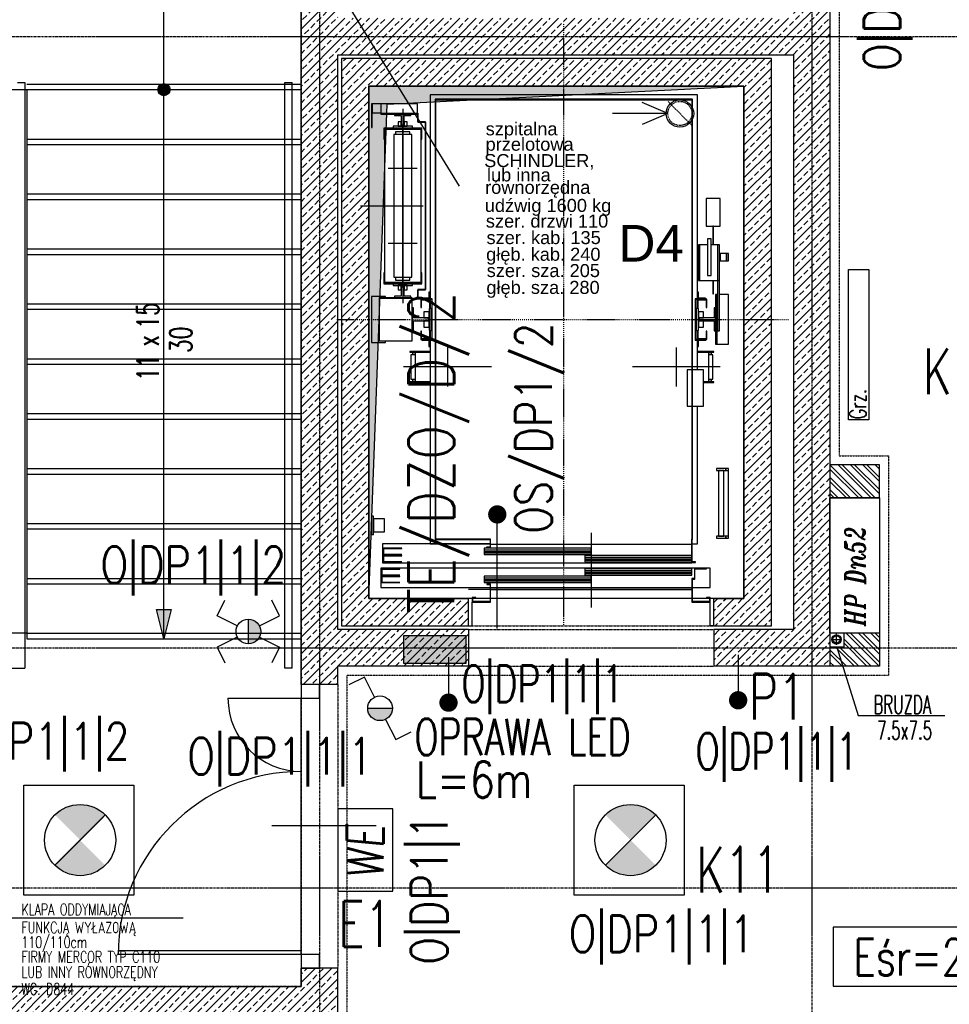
# Model space of a CAD drawing. Header units: inches. Extents: x 788 to 26783, y -4103 to 21.
# Tile 6 of 101: x 1264 to 1772, y -3355 to -2817. Entities that reach past the tile are written whole.
import ezdxf
from ezdxf.enums import TextEntityAlignment as Align

# ---------------------------------------------------------------- set-up
doc = ezdxf.new("R2010")
doc.units = ezdxf.units.IN
doc.header["$MEASUREMENT"] = 0
for name, pattern in [('CENTER', [2, 1.25, -0.25, 0.25, -0.25]), ('DASHDOT', [1, 0.5, -0.25, 0, -0.25]), ('DASHED', [0.75, 0.5, -0.25]), ('DASHED2', [0.375, 0.25, -0.125]), ('DIVIDE', [31.75, 12.7, -6.35, 0, -6.35, 0, -6.35])]:
    doc.linetypes.add(name, pattern=pattern)
for name, color, linetype in [('Drz---drzwi', 5, 'Continuous'), ('E-90', 6, 'Continuous'), ('E35', 6, 'Continuous'), ('E50', 3, 'Continuous'), ('E90', 6, 'Continuous'), ('Ele-balustrada', 8, 'Continuous'), ('Ins-co', 2, 'Continuous'), ('Ins-went', 141, 'Continuous'), ('Ins-wod', 4, 'Continuous'), ('Ins-wod-opis', 155, 'Continuous'), ('Opis-spadki', 61, 'Continuous'), ('Os-osie glowne', 1, 'CENTER'), ('Pos-widok', 121, 'Continuous'), ('Sc-beton', 7, 'Continuous'), ('Sc-beton-hatch', 86, 'Continuous'), ('Sc-cegla pustak', 42, 'Continuous'), ('Sc-cegla pustak-hatch', 8, 'Continuous'), ('Sc-gk', 120, 'Continuous'), ('Sc-nadproza kon', 5, 'DASHED2'), ('Sch-opis', 51, 'Continuous'), ('Sch-widok', 12, 'Continuous'), ('Suf-widok', 8, 'Continuous'), ('W-idok', 8, 'Continuous'), ('W-otwor-strop', 1, 'Continuous'), ('W-otwor-strop-nad', 126, 'DASHED2'), ('W-przebicia-ściany', 223, 'Continuous'), ('W-przebicia-ściany @ 1', 223, 'Continuous')]:
    doc.layers.add(name, color=color, linetype=linetype)
doc.styles.add('IT12', font='ITALICT.SHX', dxfattribs={"width": 0.8, "height": 0.12})
doc.styles.add('KA wymiar', font='romans.shx', dxfattribs={"width": 0.6})
doc.styles.add('ROMANS', font='romans', dxfattribs={"width": 0.85})
doc.styles.add('TYTUL2', font='ARIAL.TTF')
pattern_1 = [(45, (-49840.571, 59645.477), (-4.49012806, 4.49012806), []), (45, (-49836.081, 59645.477), (-4.49012806, 4.49012806), [3.175, -1.5875])]
pattern_2 = [(135, (-49840.5713, 59645.477), (-3.36759605, -3.36759605), []), (135, (-49840.5713, 59647.722), (-3.36759605, -3.36759605), [])]

# ---------------------------------------------------------------- blocks, each defined once
blk = doc.blocks.new('_DKGJHF')
at = {"ltscale": 7}
for p, q in [((-21.08, -77), (35.92, -77)), ((-5, -147.5), (-105, -147.5)), ((-5, -145.5), (-104.98, -145.5))]:
    blk.add_line(p, q, dxfattribs=at)
for points in [[(5, -7.5), (5, 0), (-5, 0), (-5, -7.5)], [(5, -155), (5, -147.5), (-5, -147.5), (-5, -155)]]:
    blk.add_lwpolyline(points, close=True, dxfattribs=at)
for points in [[(-45, -7.5), (-5, -7.5)], [(-5, -147.5), (-5, -7.5)]]:
    blk.add_lwpolyline(points, dxfattribs=at)
for centre, radius, start, end in [((-5, -7.5), 40, 180, 270), ((-5, -147.5), 100, 90, 180)]:
    blk.add_arc(centre, radius, start, end)
blk = doc.blocks.new('ozn_opis-schodów1-rzut')
at = {"style": 'ROMANS', "width": 0.7}
blk.add_text('x', height=12, dxfattribs=at).set_placement((-3.32, 3))
at = {"ltscale": 25, "style": 'ROMANS', "width": 0.7}
blk.add_attdef('Ilość', text='', height=12, dxfattribs=at).set_placement((-7.75, 3), align=Align.RIGHT)
blk.add_attdef('Wysokość', (6.22, 3), '', height=12, dxfattribs=at)
blk.add_attdef('Długość', text='', height=12, dxfattribs=at).set_placement((0.41, -15), align=Align.CENTER)
blk = doc.blocks.new('ozn_schody-kółko_d14')
at = {"ltscale": 25}
h = blk.add_hatch(color=256, dxfattribs=at)
edge = h.paths.add_edge_path()
edge.add_arc((0, 0), 3.33, 0, 360)
at = {"ltscale": 7}
blk.add_circle((0, 0), 3.33, dxfattribs=at)
blk = doc.blocks.new('ozn_schody-strzałka8x16')
at = {"ltscale": 25}
blk.add_hatch(color=256, dxfattribs=at).paths.add_polyline_path([(0, 0), (-4, -16), (4, -16)])
blk.add_lwpolyline([(0, 0), (-4, -16), (4, -16)], close=True, dxfattribs=at)
blk = doc.blocks.new('_STRZAŁKA_WENT')
for q in [(-6.02, -14.01), (0, -30.24), (6.02, -14.01)]:
    blk.add_line((0, 0), q)
blk = doc.blocks.new('_aidfjflijh')
at = {"layer": 'W-idok', "linetype": 'DASHDOT'}
for p, q in [((0, -328.95), (0, 0)), ((-124, -162.01), (123, -162.01))]:
    blk.add_line(p, q, dxfattribs=at)
at = {"layer": 'W-idok'}
for p, q in [((-73, -39.31), (-73, -150.71)), ((73, -39.31), (-73, -39.31)), ((70.3, -41.71), (-70.3, -41.71)), ((-70.3, -41.71), (-70.3, -282.31)), ((-70, -42.01), (70, -42.01)), ((-70, -282.01), (-70, -42.01)), ((70, -42.01), (70, -282.01)), ((73, -39.31), (70.3, -39.31)), ((70.3, -282.31), (70.3, -41.71)), ((73, -150.71), (73, -39.31)), ((-105, -44.21), (-105, -49.81)), ((-104.75, -44.21), (-105, -44.21)), ((-104.75, -49.81), (-104.75, -44.21)), ((-104.75, -44.21), (-104.75, -49.21)), ((-100, -44.21), (-104.75, -44.21)), ((-80, -44.21), (-100, -44.21)), ((-100, -44.21), (-100, -49.56)), ((-88, -46.91), (-88, -153.11)), ((-80, -49.56), (-80, -44.21)), ((-105, -49.81), (-104.75, -49.81)), ((-105, -49.81), (-105, -57.21)), ((-104.75, -49.81), (-105, -49.81)), ((-104.75, -49.21), (-100, -49.21)), ((-104.75, -57.21), (-104.75, -49.81)), ((-100, -49.56), (-80, -49.56)), ((-80, -49.56), (-100, -49.56)), ((-100, -49.56), (-100, -49.81)), ((-100, -49.81), (-80, -49.81)), ((-92.45, -49.81), (-92.45, -50.6)), ((-83.55, -49.81), (-92.45, -49.81)), ((-92.45, -50.6), (-88.79, -50.6)), ((-88.79, -50.6), (-88.79, -56.01)), ((-87.21, -56.01), (-87.21, -50.6)), ((-87.21, -50.6), (-83.55, -50.6)), ((-83.55, -50.6), (-83.55, -49.81)), ((-80, -49.81), (-80, -49.56)), ((-79.8, -49.26), (-79.8, -54.26)), ((-79.7, -49.26), (-79.8, -49.26)), ((-79.7, -54.16), (-79.7, -49.26)), ((-105, -57.21), (-104.75, -57.21)), ((-77.6, -57.51), (-98.4, -57.51)), ((-98.4, -57.51), (-98.4, -63.51)), ((-98.1, -57.81), (-77.9, -57.81)), ((-98.1, -63.51), (-98.1, -57.81)), ((-78, -58.26), (-98, -58.26)), ((-98, -58.26), (-98, -141.76)), ((-82.75, -56.51), (-93.25, -56.51)), ((-93.25, -56.51), (-93.25, -57.51)), ((-93.25, -57.51), (-82.75, -57.51)), ((-90.5, -54.11), (-90.5, -56.51)), ((-88.8, -54.11), (-90.5, -54.11)), ((-90.5, -56.51), (-85.5, -56.51)), ((-88.8, -56.01), (-88.8, -54.11)), ((-87.2, -56.01), (-88.8, -56.01)), ((-88.79, -56.01), (-87.21, -56.01)), ((-88, -96.51), (-88, -55.51)), ((-87.2, -54.11), (-87.2, -56.01)), ((-85.5, -54.11), (-87.2, -54.11)), ((-85.5, -56.51), (-85.5, -54.11)), ((-82.75, -57.51), (-82.75, -56.51)), ((-79.8, -54.26), (-75.6, -54.26)), ((-75.6, -54.16), (-79.7, -54.16)), ((-78, -141.76), (-78, -58.26)), ((-77.9, -57.81), (-77.9, -63.51)), ((-77.6, -63.51), (-77.6, -57.51)), ((-75.55, -54.26), (-75.65, -54.26)), ((-75.65, -54.26), (-75.65, -145.76)), ((-75.6, -54.26), (-75.6, -54.16)), ((-75.55, -145.76), (-75.55, -54.26)), ((-98.4, -63.51), (-98.1, -63.51)), ((-83.1, -61.01), (-92.9, -61.01)), ((-92.9, -61.01), (-92.9, -139.01)), ((-84.1, -59.51), (-91.9, -59.51)), ((-91.9, -59.51), (-91.9, -61.01)), ((-84.1, -61.01), (-84.1, -59.51)), ((-83.1, -139.01), (-83.1, -61.01)), ((-77.9, -63.51), (-77.6, -63.51)), ((-80.1, -79.51), (-95.9, -79.51)), ((-88, -144.51), (-88, -96.51)), ((77.9, -96.01), (77.9, -111.01)), ((85.4, -96.01), (77.9, -96.01)), ((85.4, -111.01), (85.4, -96.01)), ((-111, -100.01), (-76.9, -100.01)), ((77.9, -111.01), (85.4, -111.01)), ((81.4, -111.01), (81.4, -121.31)), ((81.9, -111.01), (81.4, -111.01)), ((81.9, -121.31), (81.9, -111.01)), ((80.5, -118.01), (78.5, -118.01)), ((78.5, -118.01), (78.5, -118.78)), ((80.5, -118.78), (80.5, -118.01)), ((-80.1, -120.51), (-95.9, -120.51)), ((74.2, -121.31), (73.6, -121.31)), ((73.6, -121.31), (73.6, -140.81)), ((74.2, -140.81), (74.2, -121.31)), ((78.5, -121.31), (74.2, -121.31)), ((74.2, -121.31), (74.2, -140.81)), ((78.5, -118.78), (78.5, -120.94)), ((78.5, -120.94), (78.5, -124.19)), ((80.5, -120.94), (80.5, -118.78)), ((80.5, -124.19), (80.5, -120.94)), ((85.1, -121.31), (80.5, -121.31)), ((85.1, -121.31), (84.1, -121.31)), ((84.1, -121.31), (84.1, -140.81)), ((85.1, -140.81), (85.1, -121.31)), ((85.1, -140.81), (85.1, -121.31)), ((73.6, -126.01), (73, -126.01)), ((78.5, -124.19), (78.5, -128.01)), ((78.5, -128.01), (78.5, -131.84)), ((80.5, -128.01), (80.5, -124.19)), ((80.5, -131.84), (80.5, -128.01)), ((85.41, -126.01), (85.1, -126.01)), ((85.41, -126.01), (85.41, -130.01)), ((89.01, -126.01), (85.41, -126.01)), ((85.41, -130.01), (85.41, -126.01)), ((89.01, -130.01), (89.01, -126.01)), ((89.01, -126.01), (89.01, -130.01)), ((89.99, -126.01), (89.01, -126.01)), ((89.99, -130.01), (89.99, -126.01)), ((73, -130.01), (73.6, -130.01)), ((78.5, -131.84), (78.5, -135.09)), ((80.5, -135.09), (80.5, -131.84)), ((85.1, -130.01), (85.41, -130.01)), ((85.41, -130.01), (89.01, -130.01)), ((89.01, -130.01), (89.99, -130.01)), ((-98.1, -136.51), (-98.4, -136.51)), ((-98.4, -136.51), (-98.4, -142.51)), ((-98.1, -142.21), (-98.1, -136.51)), ((-92.9, -139.01), (-83.1, -139.01)), ((-91.9, -139.01), (-91.9, -140.51)), ((-84.1, -140.51), (-84.1, -139.01)), ((-77.6, -136.51), (-77.9, -136.51)), ((-77.9, -136.51), (-77.9, -142.21)), ((-77.6, -142.51), (-77.6, -136.51)), ((78.5, -135.09), (78.5, -137.25)), ((78.5, -137.25), (78.5, -138.01)), ((78.5, -138.01), (80.5, -138.01)), ((80.5, -137.25), (80.5, -135.09)), ((80.5, -138.01), (80.5, -137.25)), ((-98.4, -142.51), (-77.6, -142.51)), ((-77.9, -142.21), (-98.1, -142.21)), ((-98, -141.76), (-78, -141.76)), ((-82.75, -142.51), (-93.25, -142.51)), ((-93.25, -142.51), (-93.25, -143.51)), ((-93.25, -143.51), (-82.75, -143.51)), ((-91.9, -140.51), (-84.1, -140.51)), ((-85.5, -143.51), (-90.5, -143.51)), ((-90.5, -143.51), (-90.5, -145.91)), ((-88.8, -144.01), (-87.2, -144.01)), ((-88.8, -145.91), (-88.8, -144.01)), ((-87.21, -144.01), (-88.79, -144.01)), ((-88.79, -144.01), (-88.79, -149.42)), ((-87.21, -149.42), (-87.21, -144.01)), ((-87.2, -144.01), (-87.2, -145.91)), ((-85.5, -145.91), (-85.5, -143.51)), ((-82.75, -143.51), (-82.75, -142.51)), ((73.6, -140.81), (74.2, -140.81)), ((74.2, -140.81), (85.1, -140.81)), ((81.4, -140.81), (81.4, -148.01)), ((81.9, -148.01), (81.9, -140.81)), ((85.1, -140.81), (84.1, -140.81)), ((84.1, -140.81), (84.1, -168.31)), ((84.1, -140.81), (85.1, -140.81)), ((85.1, -168.31), (85.1, -140.81)), ((-97.5, -149.46), (-105, -149.46)), ((-105, -149.46), (-105, -174.56)), ((-100.9, -150.21), (-100.9, -150.46)), ((-82.9, -150.21), (-100.9, -150.21)), ((-100.9, -150.46), (-100.9, -173.81)), ((-82.9, -150.46), (-100.9, -150.46)), ((-100.9, -150.46), (-82.9, -150.46)), ((-97.5, -150.21), (-97.5, -149.46)), ((-88.79, -149.42), (-92.45, -149.42)), ((-92.45, -149.42), (-92.45, -150.21)), ((-92.45, -150.21), (-83.55, -150.21)), ((-90.5, -145.91), (-88.8, -145.91)), ((-83.55, -149.42), (-87.21, -149.42)), ((-87.2, -145.91), (-85.5, -145.91)), ((-83.55, -150.21), (-83.55, -149.42)), ((-82.9, -150.46), (-82.9, -150.21)), ((-82.9, -173.81), (-82.9, -150.46)), ((-79.8, -145.76), (-79.8, -150.76)), ((-75.6, -145.76), (-79.8, -145.76)), ((-79.7, -150.76), (-79.7, -145.86)), ((-79.7, -145.86), (-75.6, -145.86)), ((-77.5, -150.51), (-77.5, -150.71)), ((-73, -150.51), (-77.5, -150.51)), ((-75.65, -145.76), (-75.55, -145.76)), ((-75.6, -145.86), (-75.6, -145.76)), ((-73.7, -147.21), (-73.7, -147.71)), ((-73, -147.21), (-73.7, -147.21)), ((-73.7, -147.71), (-73.7, -150.51)), ((-73, -147.71), (-73.7, -147.71)), ((-73.7, -147.71), (-73, -147.71)), ((-73.7, -150.51), (-73, -150.51)), ((73.7, -147.21), (73, -147.21)), ((73.7, -147.71), (73, -147.71)), ((73, -147.71), (73.7, -147.71)), ((73, -150.51), (73.7, -150.51)), ((77.5, -150.51), (73, -150.51)), ((73.7, -147.71), (73.7, -147.21)), ((73.7, -150.51), (73.7, -147.71)), ((77.5, -150.71), (77.5, -150.51)), ((81.4, -148.01), (81.9, -148.01)), ((83.7, -148.51), (82.9, -148.51)), ((82.9, -148.51), (82.9, -175.51)), ((83.7, -175.51), (83.7, -148.51)), ((84.1, -148.51), (83.7, -148.51)), ((83.7, -148.51), (83.7, -175.51)), ((90, -148.51), (85.1, -148.51)), ((90, -175.51), (90, -148.51)), ((-82.11, -155.66), (-82.9, -155.66)), ((-82.9, -155.66), (-82.9, -168.36)), ((-82.11, -161.22), (-82.11, -155.66)), ((-79.8, -150.76), (-79.7, -150.76)), ((-73.1, -151.01), (-78.1, -151.01)), ((-78.1, -151.01), (-78.1, -155.51)), ((-78.1, -155.51), (-77.8, -155.51)), ((-77.8, -151.31), (-73.4, -151.31)), ((-77.8, -155.51), (-77.8, -151.31)), ((-71.85, -150.71), (-77.65, -150.71)), ((-77.65, -150.71), (-77.65, -151.01)), ((-77.65, -151.01), (-72.15, -151.01)), ((-73.4, -151.31), (-73.4, -155.51)), ((-73.1, -155.51), (-73.4, -155.51)), ((-73.4, -155.51), (-73.4, -156.01)), ((-73.4, -155.51), (-73.1, -155.51)), ((-73.1, -155.51), (-73.1, -151.01)), ((-73.1, -151.01), (-73.1, -156.01)), ((-73.1, -156.01), (-73.1, -155.51)), ((-73, -151.01), (-73, -156.01)), ((-72.15, -151.01), (-72.15, -173.01)), ((-71.85, -173.31), (-71.85, -150.71)), ((71.85, -150.71), (71.85, -173.31)), ((77.65, -150.71), (71.85, -150.71)), ((72.15, -173.01), (72.15, -151.01)), ((72.15, -151.01), (77.65, -151.01)), ((73, -156.01), (73, -151.01)), ((78.1, -151.01), (73.1, -151.01)), ((73.1, -151.01), (73.1, -155.51)), ((73.1, -156.01), (73.1, -151.01)), ((73.4, -155.51), (73.1, -155.51)), ((73.1, -155.51), (73.1, -156.01)), ((73.1, -155.51), (73.4, -155.51)), ((73.4, -151.31), (77.8, -151.31)), ((73.4, -155.51), (73.4, -151.31)), ((73.4, -156.01), (73.4, -155.51)), ((77.65, -151.01), (77.65, -150.71)), ((77.8, -151.31), (77.8, -155.51)), ((77.8, -155.51), (78.1, -155.51)), ((78.1, -155.51), (78.1, -151.01)), ((82.9, -155.66), (82.11, -155.66)), ((82.11, -155.66), (82.11, -161.22)), ((82.9, -168.36), (82.9, -155.66)), ((-74, -161.22), (-82.11, -161.22)), ((-73.6, -157.81), (-76.4, -157.81)), ((-76.4, -157.81), (-76.4, -161.21)), ((-76.4, -161.21), (-74, -161.21)), ((-74, -161.21), (-74, -162.81)), ((-74, -162.81), (-74, -161.22)), ((-72.4, -156.01), (-73.6, -156.01)), ((-73.6, -156.01), (-73.6, -168.01)), ((-73.6, -166.21), (-73.6, -157.81)), ((-72.15, -156.01), (-72.4, -156.01)), ((-72.4, -156.01), (-72.4, -168.01)), ((-72.4, -168.01), (-72.4, -156.01)), ((72.4, -156.01), (72.15, -156.01)), ((72.4, -168.01), (72.4, -156.01)), ((72.4, -156.01), (72.4, -168.01)), ((73.6, -156.01), (72.4, -156.01)), ((73.6, -168.01), (73.6, -156.01)), ((76.4, -157.81), (73.6, -157.81)), ((73.6, -157.81), (73.6, -166.21)), ((74, -161.21), (76.4, -161.21)), ((74, -162.81), (74, -161.21)), ((82.11, -161.22), (74, -161.22)), ((74, -161.22), (74, -162.81)), ((76.4, -161.21), (76.4, -157.81)), ((-82.11, -162.81), (-74, -162.81)), ((-82.11, -168.36), (-82.11, -162.81)), ((-74, -162.81), (-76.4, -162.81)), ((-76.4, -162.81), (-76.4, -166.21)), ((-76.4, -166.21), (-73.6, -166.21)), ((73.6, -166.21), (76.4, -166.21)), ((74, -162.81), (82.11, -162.81)), ((76.4, -162.81), (74, -162.81)), ((76.4, -166.21), (76.4, -162.81)), ((82.11, -162.81), (82.11, -168.36)), ((-82.9, -168.36), (-82.11, -168.36)), ((-78.1, -168.51), (-78.1, -173.01)), ((-77.8, -168.51), (-78.1, -168.51)), ((-77.8, -172.71), (-77.8, -168.51)), ((-73.6, -168.01), (-72.4, -168.01)), ((-73.4, -168.01), (-73.4, -168.51)), ((-73.4, -168.51), (-73.1, -168.51)), ((-73.4, -168.51), (-73.4, -172.71)), ((-73.1, -168.51), (-73.4, -168.51)), ((-73.1, -168.51), (-73.1, -168.01)), ((-73.1, -168.01), (-73.1, -173.01)), ((-73.1, -173.01), (-73.1, -168.51)), ((-73, -168.01), (-73, -173.01)), ((-72.4, -168.01), (-72.15, -168.01)), ((72.15, -168.01), (72.4, -168.01)), ((72.4, -168.01), (73.6, -168.01)), ((73, -173.01), (73, -168.01)), ((73.1, -168.01), (73.1, -168.51)), ((73.1, -173.01), (73.1, -168.01)), ((73.1, -168.51), (73.4, -168.51)), ((73.1, -168.51), (73.1, -173.01)), ((73.4, -168.51), (73.1, -168.51)), ((73.4, -168.51), (73.4, -168.01)), ((73.4, -172.71), (73.4, -168.51)), ((77.8, -168.51), (77.8, -172.71)), ((78.1, -168.51), (77.8, -168.51)), ((78.1, -173.01), (78.1, -168.51)), ((82.11, -168.36), (82.9, -168.36)), ((84.1, -168.31), (85.1, -168.31)), ((-105, -174.56), (-97.5, -174.56)), ((-100.9, -173.81), (-82.9, -173.81)), ((-97.5, -174.56), (-97.5, -173.81)), ((-78.1, -173.01), (-73.1, -173.01)), ((-73.4, -172.71), (-77.8, -172.71)), ((-72.15, -173.01), (-77.65, -173.01)), ((-77.65, -173.01), (-77.65, -173.31)), ((-77.65, -173.31), (-71.85, -173.31)), ((-73, -173.51), (-73.7, -173.51)), ((-73.7, -173.51), (-73.7, -176.31)), ((-73.7, -176.31), (-73, -176.31)), ((-73, -176.31), (-73.7, -176.31)), ((-73.7, -176.31), (-73.7, -176.81)), ((-73.7, -176.81), (-73, -176.81)), ((-73.5, -173.31), (-73.5, -173.51)), ((-73.5, -173.51), (-73, -173.51)), ((-73, -173.31), (-73, -284.71)), ((-63.5, -177.31), (-63.5, -198.71)), ((61.5, -177.31), (61.5, -198.71)), ((71.85, -173.31), (77.65, -173.31)), ((77.65, -173.01), (72.15, -173.01)), ((73, -189.51), (73, -173.31)), ((73.7, -173.51), (73, -173.51)), ((73, -173.51), (73.5, -173.51)), ((73, -176.31), (73.7, -176.31)), ((73.7, -176.31), (73, -176.31)), ((73, -176.81), (73.7, -176.81)), ((73.1, -173.01), (78.1, -173.01)), ((77.8, -172.71), (73.4, -172.71)), ((73.5, -173.51), (73.5, -173.31)), ((73.7, -176.31), (73.7, -173.51)), ((73.7, -176.81), (73.7, -176.31)), ((77.65, -173.31), (77.65, -173.01)), ((82.9, -175.51), (83.7, -175.51)), ((83.7, -175.51), (90, -175.51)), ((-73, -179.61), (-84.1, -179.61)), ((-84.1, -179.61), (-84.1, -179.91)), ((-84.1, -179.91), (-73, -179.91)), ((-81.98, -181.31), (-83.5, -181.31)), ((-83.5, -181.31), (-83.5, -194.71)), ((-81.2, -179.91), (-82.7, -179.91)), ((-82.7, -179.91), (-82.7, -180.11)), ((-82.7, -180.11), (-81.2, -180.11)), ((-81.2, -180.11), (-82.7, -180.11)), ((-82.7, -180.11), (-82.7, -181.31)), ((-81.2, -181.31), (-81.98, -181.31)), ((-73, -179.91), (-81.2, -179.91)), ((-81.2, -179.91), (-81.2, -196.11)), ((82.1, -179.61), (73, -179.61)), ((73, -179.91), (82.1, -179.91)), ((79.2, -179.91), (73, -179.91)), ((80.7, -179.91), (79.2, -179.91)), ((79.2, -196.11), (79.2, -179.91)), ((79.2, -180.11), (80.7, -180.11)), ((80.7, -180.11), (79.2, -180.11)), ((79.98, -181.31), (79.2, -181.31)), ((81.5, -181.31), (79.98, -181.31)), ((80.7, -180.11), (80.7, -179.91)), ((80.7, -181.31), (80.7, -180.11)), ((81.5, -194.71), (81.5, -181.31)), ((82.1, -179.91), (82.1, -179.61)), ((-39.5, -188.01), (-87.5, -188.01)), ((85.5, -188.01), (37.5, -188.01)), ((67.4, -189.51), (67.4, -209.51)), ((70, -189.51), (67.4, -189.51)), ((76.4, -189.51), (70.3, -189.51)), ((76.4, -209.51), (76.4, -189.51)), ((-73, -196.11), (-84.1, -196.11)), ((-84.1, -196.11), (-84.1, -196.41)), ((-84.1, -196.41), (-73, -196.41)), ((-83.5, -194.71), (-81.98, -194.71)), ((-82.7, -194.71), (-82.7, -195.91)), ((-82.7, -195.91), (-81.2, -195.91)), ((-81.2, -195.91), (-82.7, -195.91)), ((-82.7, -195.91), (-82.7, -196.11)), ((-82.7, -196.11), (-81.2, -196.11)), ((-81.98, -194.71), (-81.2, -194.71)), ((-81.2, -196.11), (-73, -196.11)), ((82.1, -196.11), (76.4, -196.11)), ((76.4, -196.11), (79.2, -196.11)), ((76.4, -196.41), (82.1, -196.41)), ((79.2, -194.71), (79.98, -194.71)), ((79.2, -195.91), (80.7, -195.91)), ((80.7, -195.91), (79.2, -195.91)), ((79.2, -196.11), (80.7, -196.11)), ((79.98, -194.71), (81.5, -194.71)), ((80.7, -195.91), (80.7, -194.71)), ((80.7, -196.11), (80.7, -195.91)), ((82.1, -196.41), (82.1, -196.11)), ((67.4, -209.51), (70, -209.51)), ((70.3, -209.51), (76.4, -209.51)), ((73, -284.71), (73, -209.51)), ((83.5, -243.51), (83.5, -244.51)), ((88.5, -243.51), (83.5, -243.51)), ((83.5, -244.51), (88.5, -244.51)), ((87.5, -244.51), (84.5, -244.51)), ((84.5, -244.51), (84.5, -280.51)), ((87.5, -280.51), (87.5, -244.51)), ((88.5, -244.51), (88.5, -243.51)), ((90, -243.51), (88.5, -243.51)), ((88.5, -243.51), (88.5, -244.51)), ((88.5, -244.51), (90, -244.51)), ((90, -244.51), (90, -243.51)), ((90, -280.51), (90, -244.51)), ((-104, -269.51), (-105, -269.51)), ((-105, -269.51), (-105, -279.51)), ((-104, -279.51), (-104, -269.51)), ((-98, -271.01), (-104, -271.01)), ((-104, -271.01), (-104, -278.01)), ((-98, -278.01), (-98, -271.01)), ((-105, -279.51), (-104, -279.51)), ((-104, -278.01), (-98, -278.01)), ((15, -278.71), (15, -319.51)), ((-40.3, -284.71), (-99, -284.71)), ((-99, -284.71), (-99, -295.01)), ((-73, -284.71), (-40.3, -284.71)), ((-70.3, -282.31), (-70, -282.31)), ((-70, -282.31), (-70, -282.01)), ((-40, -282.01), (-70, -282.01)), ((-70, -282.01), (-70, -282.31)), ((-70, -282.31), (-40.3, -282.31)), ((-40.3, -282.31), (-40.3, -286.51)), ((-40, -286.81), (-40, -282.01)), ((-40, -284.86), (69.85, -284.86)), ((70, -282.01), (69.85, -282.01)), ((69.85, -282.01), (69.85, -294.81)), ((70.15, -282.31), (70.3, -282.31)), ((70.15, -294.51), (70.15, -282.31)), ((70.15, -284.71), (73, -284.71)), ((83.5, -280.51), (83.5, -281.51)), ((88.5, -280.51), (83.5, -280.51)), ((83.5, -281.51), (88.5, -281.51)), ((84.5, -280.51), (87.5, -280.51)), ((88.5, -281.51), (88.5, -280.51)), ((90, -280.51), (88.5, -280.51)), ((88.5, -280.51), (88.5, -281.51)), ((88.5, -281.51), (90, -281.51)), ((90, -281.51), (90, -280.51)), ((-88.5, -287.01), (-98.5, -287.01)), ((-98.5, -287.01), (-98.5, -290.51)), ((-98.4, -287.11), (-88.5, -287.11)), ((-98.4, -290.41), (-98.4, -287.11)), ((-88.5, -290.41), (-98.4, -290.41)), ((-88.5, -287.11), (-88.5, -287.01)), ((-88.5, -290.51), (-88.5, -290.41)), ((15, -287.01), (-43.5, -287.01)), ((-43.5, -287.01), (-43.5, -290.51)), ((-43.5, -287.89), (15, -287.89)), ((-43.5, -288.76), (15, -288.76)), ((-43.5, -289.64), (15, -289.64)), ((-40.3, -286.51), (-42.15, -286.51)), ((-42.15, -286.51), (-42.15, -286.81)), ((-42.15, -286.81), (-40, -286.81)), ((15, -290.51), (15, -287.01)), ((-99, -295.01), (70, -295.01)), ((-98.5, -290.51), (-88.5, -290.51)), ((-88.5, -291.01), (-98.5, -291.01)), ((-98.5, -291.01), (-98.5, -294.51)), ((-98.5, -294.51), (-88.5, -294.51)), ((-98.4, -291.11), (-88.5, -291.11)), ((-98.4, -294.41), (-98.4, -291.11)), ((-88.5, -294.41), (-98.4, -294.41)), ((-88.5, -291.11), (-88.5, -291.01)), ((-88.5, -294.51), (-88.5, -294.41)), ((-43.5, -290.51), (15, -290.51)), ((69.85, -291.01), (11.5, -291.01)), ((11.5, -291.01), (11.5, -294.51)), ((11.5, -291.89), (70, -291.89)), ((11.5, -292.76), (70, -292.76)), ((11.5, -293.64), (70, -293.64)), ((11.5, -294.51), (69.85, -294.51)), ((69.85, -294.81), (72, -294.81)), ((70, -295.01), (70, -294.81)), ((72, -294.51), (70.15, -294.51)), ((72, -294.81), (72, -294.51)), ((71.4, -298.01), (-100, -298.01)), ((-100, -298.01), (-100, -308.41)), ((-89.5, -298.31), (-99.5, -298.31)), ((-99.5, -298.31), (-99.5, -301.81)), ((-99.4, -298.41), (-89.5, -298.41)), ((-99.4, -301.71), (-99.4, -298.41)), ((-89.5, -298.41), (-89.5, -298.31)), ((70, -298.31), (11.5, -298.31)), ((11.5, -298.31), (11.5, -301.81)), ((11.5, -299.19), (70, -299.19)), ((11.5, -300.06), (70, -300.06)), ((11.5, -300.94), (70, -300.94)), ((70, -301.81), (70, -298.31)), ((78, -298.01), (71.4, -298.01)), ((71.4, -298.01), (71.4, -303.61)), ((71.7, -298.31), (78, -298.31)), ((71.7, -303.91), (71.7, -298.31)), ((80, -298.01), (78, -298.01)), ((78, -298.31), (78, -298.01)), ((80, -308.41), (80, -298.01)), ((-99.5, -301.81), (-89.5, -301.81)), ((-89.5, -302.31), (-99.5, -302.31)), ((-99.5, -302.31), (-99.5, -305.81)), ((-99.5, -305.81), (-89.5, -305.81)), ((-89.5, -301.71), (-99.4, -301.71)), ((-99.4, -302.41), (-89.5, -302.41)), ((-99.4, -305.71), (-99.4, -302.41)), ((-89.5, -305.71), (-99.4, -305.71)), ((-89.5, -301.81), (-89.5, -301.71)), ((-89.5, -302.41), (-89.5, -302.31)), ((-89.5, -305.81), (-89.5, -305.71)), ((15, -302.31), (-43.5, -302.31)), ((-43.5, -302.31), (-43.5, -305.81)), ((-43.5, -303.19), (15, -303.19)), ((-43.5, -304.06), (15, -304.06)), ((-43.5, -304.94), (15, -304.94)), ((-43.5, -305.81), (15, -305.81)), ((-40, -306.51), (-42, -306.51)), ((-42, -306.51), (-42, -306.81)), ((-40, -316.51), (-40, -306.51)), ((11.5, -301.81), (70, -301.81)), ((15, -305.81), (15, -302.31)), ((70, -303.61), (70, -316.51)), ((71.4, -303.61), (70, -303.61)), ((70.3, -316.21), (70.3, -303.91)), ((70.3, -303.91), (71.7, -303.91)), ((-100, -308.41), (-40.3, -308.41)), ((-40.3, -309.51), (-52, -309.51)), ((-42, -306.81), (-40.3, -306.81)), ((-40.3, -306.81), (-40.3, -316.21)), ((-40, -308.41), (70, -308.41)), ((-40, -309.51), (70, -309.51)), ((70, -309.51), (-40, -309.51)), ((70.3, -308.41), (80, -308.41)), ((-50, -314.01), (-50, -316.51)), ((-48, -314.01), (-50, -314.01)), ((-50, -316.51), (-40, -316.51)), ((-50, -329.51), (-50, -316.51)), ((-49.7, -316.21), (-49.7, -314.31)), ((-49.7, -314.31), (-48, -314.31)), ((-40.3, -316.21), (-49.7, -316.21)), ((-48, -314.31), (-48, -314.01)), ((70, -316.51), (80, -316.51)), ((79.7, -316.21), (70.3, -316.21)), ((80, -314.01), (78, -314.01)), ((78, -314.01), (78, -314.31)), ((78, -314.31), (79.7, -314.31)), ((79.7, -314.31), (79.7, -316.21)), ((80, -316.51), (80, -314.01)), ((80, -329.51), (80, -316.51)), ((-52, -329.51), (-50, -329.51)), ((82, -329.51), (80, -329.51))]:
    blk.add_line(p, q, dxfattribs=at)
blk = doc.blocks.new('we')
at = {"layer": 'E35', "ltscale": 0.2}
blk.add_lwpolyline([(45, 30), (0, 30), (0, 0), (45, 0)], close=True, dxfattribs=at)
at = {"layer": 'E35', "ltscale": 0.2, "style": 'ROMANS', "oblique": 5, "width": 0.8}
blk.add_text('WE', height=20, dxfattribs=at).set_placement((21.44, 15), align=Align.MIDDLE_CENTER)

msp = doc.modelspace()

# ---------------------------------------------------------------- hatches: boundary and pattern name
at = {"layer": 'E35'}
for points in [[(1389.11, -3144.31), (1389.11, -3157.81, 0.414214), (1395.86, -3151.06, 0.414214)], [(1467.82, -3193.01), (1454.32, -3193.01, 1)]]:
    msp.add_hatch(color=256, dxfattribs=at).paths.add_polyline_path(points)
h = msp.add_hatch(color=256, dxfattribs=at)
edge = h.paths.add_edge_path()
edge.add_line((1297.16, -3265.03), (1310.91, -3251.29))
edge.add_ellipse((1297.16, -3265.03), major_axis=(13.75, 13.75), ratio=1, start_angle=360, end_angle=450)
edge.add_line((1283.42, -3251.29), (1297.16, -3265.03))
edge = h.paths.add_edge_path()
edge.add_line((1310.91, -3278.78), (1297.16, -3265.03))
edge.add_line((1297.16, -3265.03), (1283.42, -3278.78))
edge.add_ellipse((1297.16, -3265.03), major_axis=(-13.75, 13.75), ratio=1, start_angle=90, end_angle=180)
h = msp.add_hatch(color=256, dxfattribs=at)
edge = h.paths.add_edge_path()
edge.add_line((1597.97, -3265.03), (1611.72, -3251.29))
edge.add_ellipse((1597.97, -3265.03), major_axis=(13.75, 13.75), ratio=1, start_angle=360, end_angle=450)
edge.add_line((1584.22, -3251.29), (1597.97, -3265.03))
edge = h.paths.add_edge_path()
edge.add_line((1611.72, -3278.78), (1597.97, -3265.03))
edge.add_line((1597.97, -3265.03), (1584.22, -3278.78))
edge.add_ellipse((1597.97, -3265.03), major_axis=(-13.75, 13.75), ratio=1, start_angle=90, end_angle=180)
at = {"layer": 'E50'}
msp.add_hatch(color=256, dxfattribs=at).paths.add_polyline_path([(1507.98, -3168.51), (1507.98, -3153.32), (1474.01, -3153.32), (1474.01, -3168.51)])
at = {"layer": 'Sc-beton-hatch'}
h = msp.add_hatch(dxfattribs=at)
h.set_pattern_fill('ANSI33', color=256, style=0)
h.set_pattern_definition(pattern_1)
h.paths.add_polyline_path([(1427.98, -2750.95), (1437.98, -2754.95), (1437.98, -2712.35), (1427.98, -2712.35)])
h.paths.add_polyline_path([(1427.98, -2712.35), (1417.98, -2712.35), (1417.98, -2746.95), (1427.98, -2750.95)])
h.paths.add_polyline_path([(1427.98, -2750.95), (1417.98, -2746.95), (1417.98, -2826.03), (1427.98, -2826.03)])
h.paths.add_polyline_path([(1427.98, -2826.03), (1696.98, -2826.03), (1696.98, -2806.03), (1686.98, -2806.03), (1686.98, -2816.03), (1437.98, -2816.03), (1437.98, -2754.95), (1427.98, -2750.95)])
h.paths.add_polyline_path([(1706.98, -2806.03), (1696.98, -2806.03), (1696.98, -2826.03), (1706.98, -2826.03)])
h.paths.add_polyline_path([(1607.69, -2834.49), (1607.69, -2817.57), (1624.94, -2817.57), (1624.94, -2834.49)], flags=9)
h = msp.add_hatch(dxfattribs=at)
h.set_pattern_fill('ANSI33', color=256, style=0)
h.set_pattern_definition(pattern_1)
h.paths.add_polyline_path([(1686.98, -2836.03), (1686.98, -3150.03), (1643.48, -3150.03), (1643.48, -3160.03), (1696.98, -3160.03), (1696.98, -2826.03), (1561.48, -2826.03), (1561.48, -2836.03)])
h.paths.add_polyline_path([(1607.69, -2834.49), (1607.69, -2817.57), (1624.94, -2817.57), (1624.94, -2834.49)], flags=9)
h.paths.add_polyline_path([(1630.31, -2842.21), (1630.31, -2831.86), (1647.56, -2831.86), (1647.56, -2842.21)], flags=25)
h = msp.add_hatch(dxfattribs=at)
h.set_pattern_fill('ANSI33', color=256, style=0)
h.set_pattern_definition(pattern_1)
h.paths.add_polyline_path([(1643.48, -3160.03), (1643.48, -3170.03), (1696.98, -3170.03), (1696.98, -3160.03)])
h.paths.add_polyline_path([(1696.98, -3160.03), (1696.98, -3170.03), (1706.98, -3170.03), (1706.98, -3160.03)])
h.paths.add_polyline_path([(1696.98, -3160.03), (1706.98, -3160.03), (1706.98, -2826.03), (1696.98, -2826.03)])
h.paths.add_polyline_path([(1427.98, -3160.03), (1427.98, -3180.03), (1437.98, -3180.03), (1437.98, -3170.03), (1509.48, -3170.03), (1509.48, -3160.03)])
h.paths.add_polyline_path([(1417.98, -3180.03), (1427.98, -3180.03), (1427.98, -3160.03), (1417.98, -3160.03)])
h.paths.add_polyline_path([(1427.98, -2826.03), (1417.98, -2826.03), (1417.98, -3160.03), (1427.98, -3160.03)])
h.paths.add_polyline_path([(1437.98, -3150.03), (1437.98, -2836.03), (1561.48, -2836.03), (1561.48, -2826.03), (1427.98, -2826.03), (1427.98, -3160.03), (1509.48, -3160.03), (1509.48, -3150.03)])
h = msp.add_hatch(dxfattribs=at)
h.set_pattern_fill('ANSI33', color=256, style=0)
h.set_pattern_definition(pattern_1)
h.paths.add_polyline_path([(1561.48, -2838.03), (1439.98, -2838.03), (1439.98, -2980.53), (1454.98, -2980.53), (1454.98, -2853.03), (1561.48, -2853.03)])
h.paths.add_polyline_path([(1674.98, -2838.03), (1561.48, -2838.03), (1561.48, -2853.03), (1659.98, -2853.03), (1659.98, -2980.53), (1674.98, -2980.53)])
h.paths.add_polyline_path([(1674.98, -2980.53), (1659.98, -2980.53), (1659.98, -3133.03), (1643.48, -3133.03), (1643.48, -3148.03), (1674.98, -3148.03)])
h.paths.add_polyline_path([(1509.48, -3133.03), (1454.98, -3133.03), (1454.98, -2980.53), (1439.98, -2980.53), (1439.98, -3148.03), (1509.48, -3148.03)])
h.paths.add_polyline_path([(1607.69, -2853.5), (1607.69, -2837.56), (1624.94, -2837.56), (1624.94, -2853.5)], flags=9)
h.paths.add_polyline_path([(1630.31, -2842.21), (1630.31, -2831.86), (1647.56, -2831.86), (1647.56, -2842.21)], flags=9)
h = msp.add_hatch(dxfattribs=at)
h.set_pattern_fill('ANSI33', color=256, style=0)
h.set_pattern_definition(pattern_1)
h.paths.add_polyline_path([(1437.98, -3335.03), (1427.98, -3335.03), (1427.98, -3355.03), (1437.98, -3355.03)])
h.paths.add_polyline_path([(1437.98, -3355.03), (1427.98, -3355.03), (1427.98, -3365.03), (1437.98, -3365.03)])
h.paths.add_polyline_path([(1427.98, -3355.03), (1092.98, -3355.03), (1092.98, -3405.03), (1102.98, -3405.03), (1102.98, -3403.03), (1102.98, -3365.03), (1427.98, -3365.03)])
h.paths.add_polyline_path([(1427.98, -3335.03), (1417.98, -3335.03), (1417.98, -3345.03), (1102.98, -3345.03), (1092.98, -3345.03), (1092.98, -3355.03), (1427.98, -3355.03)])
h.paths.add_polyline_path([(1092.98, -3345.03), (1082.98, -3345.03), (1082.98, -3355.03), (1092.98, -3355.03)])
h.paths.add_polyline_path([(1092.98, -3355.03), (1082.98, -3355.03), (1082.98, -3405.03), (1092.98, -3405.03)])
at = {"layer": 'Sc-cegla pustak-hatch'}
h = msp.add_hatch(dxfattribs=at)
h.set_pattern_fill('ANSI32', color=256, scale=0.5, angle=90, style=0)
h.set_pattern_definition(pattern_2)
h.paths.add_polyline_path([(1733.98, -3078.03), (1733.98, -3060.03), (1706.98, -3060.03), (1706.98, -3078.03)])
h = msp.add_hatch(dxfattribs=at)
h.set_pattern_fill('ANSI32', color=256, scale=0.5, angle=90, style=0)
h.set_pattern_definition(pattern_2)
h.paths.add_polyline_path([(1733.98, -3160.03), (1710.57, -3160.03), (1707.45, -3170.03), (1733.98, -3170.03)])
h.paths.add_polyline_path([(1710.57, -3160.03), (1706.98, -3160.03), (1706.98, -3170.03), (1707.45, -3170.03)])
h.paths.add_polyline_path([(1733.98, -3152.03), (1714.48, -3152.03), (1714.48, -3159.53), (1710.73, -3159.53), (1710.57, -3160.03), (1733.98, -3160.03)])
h.paths.add_polyline_path([(1710.73, -3159.53), (1706.98, -3159.53), (1706.98, -3160.03), (1710.57, -3160.03)])
at = {"layer": 'W-otwor-strop'}
msp.add_hatch(color=256, dxfattribs=at).paths.add_polyline_path([(1659.98, -2853.03), (1454.98, -2853.03), (1454.98, -3133.03), (1464.98, -2863.03)])

# ---------------------------------------------------------------- linework, layer by layer
at = {"layer": 'E35'}
for p, q in [((1331.18, -2624.98), (1504.23, -2907.77)), ((1372.04, -3142.51), (1376.31, -3133.97)), ((1406.18, -3142.51), (1401.9, -3133.97)), ((1383.07, -3148.03), (1372.04, -3142.51)), ((1389.11, -3157.81), (1389.11, -3144.31)), ((1395.14, -3148.03), (1406.18, -3142.51)), ((1383.07, -3154.08), (1372.04, -3159.6)), ((1395.14, -3154.08), (1406.18, -3159.6)), ((1372.04, -3159.6), (1376.31, -3168.14)), ((1406.18, -3159.6), (1401.9, -3168.14)), ((1452.52, -3175.94), (1443.99, -3180.22)), ((1458.05, -3186.98), (1452.52, -3175.94)), ((1454.32, -3193.01), (1467.82, -3193.01)), ((1464.09, -3199.05), (1469.62, -3210.08)), ((1469.62, -3210.08), (1478.15, -3205.81)), ((1283.42, -3278.78), (1310.91, -3251.29)), ((1584.22, -3278.78), (1611.72, -3251.29))]:
    msp.add_line(p, q, dxfattribs=at)
at = {"layer": 'E35', "linetype": 'Continuous', "ltscale": 0.3}
for p, q in [((1284.2, -3277.99), (1310.12, -3252.07)), ((1585.01, -3277.99), (1610.93, -3252.07))]:
    msp.add_line(p, q, dxfattribs=at)
for points in [[(1266.44, -3235.03), (1326.44, -3235.03), (1326.44, -3295.03), (1266.44, -3295.03)], [(1567.25, -3235.03), (1627.25, -3235.03), (1627.25, -3295.03), (1567.25, -3295.03)], [(1708.77, -3344.82), (1849.1, -3344.82), (1849.1, -3312.54), (1708.77, -3312.54)]]:
    msp.add_lwpolyline(points, close=True, dxfattribs=at)
at = {"layer": 'E35'}
for centre, radius in [((1389.11, -3151.06), 6.75), ((1461.07, -3193.01), 6.75), ((1297.16, -3265.03), 19.44), ((1597.97, -3265.03), 19.44)]:
    msp.add_circle(centre, radius, dxfattribs=at)
at = {"layer": 'E50'}
for p, q in [((1525.15, -3149.37), (1525.15, -3087.09)), ((1498.49, -3165.03), (1498.49, -3189.93)), ((1656.79, -3163.72), (1656.79, -3188.62))]:
    msp.add_line(p, q, dxfattribs=at)
at = {"layer": 'E50', "const_width": 5}
for points in [[(1525.15, -3084.59, -1), (1525.15, -3089.59, -1)], [(1656.79, -3186.12, 1), (1656.79, -3191.12, 1)], [(1498.49, -3187.43, -1), (1498.49, -3192.43, -1)]]:
    msp.add_lwpolyline(points, format="xyb", close=True, dxfattribs=at)
at = {"layer": 'E50'}
msp.add_lwpolyline([(1507.98, -3153.32), (1507.98, -3168.51), (1474.01, -3168.51), (1474.01, -3153.32)], close=True, dxfattribs=at)
at = {"layer": 'Ele-balustrada'}
for points in [[(1262.98, -2851.03), (1266.98, -2851.03)], [(1266.98, -2851.03), (1266.98, -3171.03)], [(1408.98, -3171.03), (1408.98, -2851.03)], [(1408.98, -2851.03), (1412.98, -2851.03)], [(1412.98, -3171.03), (1412.98, -2851.03)], [(1102.98, -3171.03), (1266.98, -3171.03)], [(1412.98, -3171.03), (1408.98, -3171.03)]]:
    msp.add_lwpolyline(points, dxfattribs=at)
at = {"layer": 'Ins-co'}
msp.add_lwpolyline([(1717.17, -2953.37), (1728.17, -2953.37), (1728.17, -3035.37), (1717.17, -3035.37)], close=True, dxfattribs=at)
at = {"layer": 'Ins-went', "linetype": 'DASHED'}
msp.add_line((1631.56, -2874.62), (1618.39, -2861.44), dxfattribs=at)
msp.add_circle((1624.98, -2868.03), 6.59, dxfattribs=at)
at = {"layer": 'Ins-wod'}
for p, q in [((1707.53, -3155.35), (1713.53, -3155.35)), ((1710.53, -3158.35), (1710.53, -3152.35))]:
    msp.add_line(p, q, dxfattribs=at)
msp.add_lwpolyline([(1706.98, -3078.03), (1733.98, -3078.03), (1733.98, -3152.03), (1706.98, -3152.03)], close=True, dxfattribs=at)
for centre, radius in [((1710.53, -3155.37), 2.55), ((1710.53, -3155.35), 2)]:
    msp.add_circle(centre, radius, dxfattribs=at)
at = {"layer": 'Opis-spadki'}
msp.add_lwpolyline([(1342.98, -3155.03), (1342.98, -2775.03)], dxfattribs=at)
at = {"layer": 'Os-osie glowne'}
for points in [[(1427.98, -2460.03), (1427.98, -4022.92)], [(1696.98, -2460.03), (1696.98, -4022.92)], [(867.98, -2826.03), (3562.53, -2826.03)], [(867.98, -3160.03), (3562.53, -3160.03)], [(867.98, -3291.03), (3562.53, -3291.03)]]:
    msp.add_lwpolyline(points, dxfattribs=at)
at = {"layer": 'Pos-widok'}
for points in [[(1267.98, -2852.03), (1417.98, -2852.03)], [(1267.98, -2882.03), (1417.98, -2882.03)], [(1267.98, -2912.03), (1417.98, -2912.03)], [(1267.98, -2942.03), (1417.98, -2942.03)], [(1267.98, -2972.03), (1417.98, -2972.03)], [(1267.98, -3002.03), (1417.98, -3002.03)], [(1267.98, -3032.03), (1417.98, -3032.03)], [(1267.98, -3062.03), (1417.98, -3062.03)], [(1267.98, -3092.03), (1417.98, -3092.03)], [(1267.98, -3122.03), (1417.98, -3122.03)], [(1267.98, -3152.03), (1102.98, -3152.03)], [(1267.98, -3152.03), (1417.98, -3152.03)]]:
    msp.add_lwpolyline(points, dxfattribs=at)
at = {"layer": 'Sc-beton'}
for points in [[(1417.98, -3180.03), (1417.98, -2695.03)], [(1706.98, -2806.03), (1706.98, -3170.03)], [(1437.98, -3150.03), (1437.98, -2836.03)], [(1437.98, -2836.03), (1686.98, -2836.03)], [(1686.98, -2836.03), (1686.98, -3150.03)], [(1509.48, -3150.03), (1437.98, -3150.03)], [(1509.48, -3150.03), (1509.48, -3170.03)], [(1686.98, -3150.03), (1643.48, -3150.03)], [(1643.48, -3150.03), (1643.48, -3170.03)], [(1437.98, -3180.03), (1437.98, -3170.03)], [(1509.48, -3170.03), (1437.98, -3170.03)], [(1706.98, -3170.03), (1643.48, -3170.03)], [(1437.98, -3180.03), (1417.98, -3180.03)], [(1417.98, -3345.03), (1417.98, -3335.03)], [(1437.98, -3335.03), (1417.98, -3335.03)], [(1437.98, -3365.03), (1437.98, -3335.03)], [(1082.98, -3345.03), (1417.98, -3345.03)]]:
    msp.add_lwpolyline(points, dxfattribs=at)
at = {"layer": 'Sc-beton-hatch'}
for p, q in [((1439.98, -2838.03), (1439.98, -3148.03)), ((1674.98, -2838.03), (1439.98, -2838.03)), ((1674.98, -3148.03), (1674.98, -2838.03)), ((1454.98, -2853.03), (1454.98, -3133.03)), ((1659.98, -2853.03), (1454.98, -2853.03)), ((1659.98, -3133.03), (1659.98, -2853.03)), ((1454.98, -3133.03), (1509.48, -3133.03)), ((1509.48, -3148.03), (1509.48, -3133.03)), ((1643.48, -3133.03), (1659.98, -3133.03)), ((1643.48, -3148.03), (1643.48, -3133.03)), ((1439.98, -3148.03), (1509.48, -3148.03)), ((1643.48, -3148.03), (1674.98, -3148.03))]:
    msp.add_line(p, q, dxfattribs=at)
msp.add_lwpolyline([(1659.98, -2853.03), (1454.98, -2853.03)], dxfattribs=at)
at = {"layer": 'Sc-cegla pustak'}
for p, q in [((1714.48, -3152.03), (1714.48, -3159.53)), ((1714.48, -3159.53), (1706.98, -3159.53))]:
    msp.add_line(p, q, dxfattribs=at)
for points in [[(1733.98, -3060.03), (1706.98, -3060.03)], [(1733.98, -3078.03), (1733.98, -3060.03)], [(1733.98, -3078.03), (1706.98, -3078.03)], [(1733.98, -3152.03), (1714.48, -3152.03)], [(1733.98, -3152.03), (1733.98, -3170.03)], [(1733.98, -3170.03), (1706.98, -3170.03)]]:
    msp.add_lwpolyline(points, dxfattribs=at)
at = {"layer": 'Sc-gk'}
msp.add_lwpolyline([(1714.48, -3152.03), (1706.98, -3152.03)], dxfattribs=at)
at = {"layer": 'Sc-nadproza kon', "linetype": 'DASHDOT', "ltscale": 0.5}
for points in [[(1509.48, -3148.03), (1662.98, -3148.03)], [(1509.48, -3150.03), (1643.48, -3150.03)], [(1509.48, -3170.03), (1643.48, -3170.03)], [(1437.98, -3180.03), (1437.98, -3335.03)]]:
    msp.add_lwpolyline(points, dxfattribs=at)
at = {"layer": 'Sch-opis'}
msp.add_lwpolyline([(1353.47, -3307.73), (1222.15, -3307.73)], dxfattribs=at)
at = {"layer": 'Sch-widok', "linetype": 'DASHED', "ltscale": 0.5}
for points in [[(1102.98, -2855.03), (1417.98, -2855.03)], [(1267.98, -2885.03), (1417.98, -2885.03)], [(1267.98, -2915.03), (1417.98, -2915.03)], [(1267.98, -2945.03), (1417.98, -2945.03)], [(1267.98, -2975.03), (1417.98, -2975.03)], [(1267.98, -3005.03), (1417.98, -3005.03)], [(1267.98, -3035.03), (1417.98, -3035.03)], [(1267.98, -3065.03), (1417.98, -3065.03)], [(1267.98, -3095.03), (1417.98, -3095.03)], [(1267.98, -3125.03), (1417.98, -3125.03)], [(1267.98, -3155.03), (1417.98, -3155.03)]]:
    msp.add_lwpolyline(points, dxfattribs=at)
at = {"layer": 'Sch-widok'}
msp.add_lwpolyline([(1267.98, -2855.03), (1267.98, -3155.03)], dxfattribs=at)
at = {"layer": 'Suf-widok', "linetype": 'DIVIDE', "ltscale": 0.02}
msp.add_lwpolyline([(1711.98, -2700.03), (1711.98, -3055.03), (1738.98, -3055.03), (1738.98, -3175.03), (1442.98, -3175.03), (1442.98, -3370.03), (1372.98, -3370.03), (1372.98, -3516.03), (1961.98, -3516.03), (1961.98, -2700.03)], close=True, dxfattribs=at)
at = {"layer": 'W-otwor-strop'}
for points in [[(1659.98, -2853.03), (1454.98, -2853.03), (1454.98, -3133.03), (1464.98, -2863.03), (1659.98, -2853.03)], [(1454.98, -2853.03), (1659.98, -2853.03), (1659.98, -3133.03), (1454.98, -3133.03)]]:
    msp.add_lwpolyline(points, close=True, dxfattribs=at)
at = {"layer": 'W-otwor-strop-nad', "linetype": 'DASHDOT', "ltscale": 0.5}
msp.add_lwpolyline([(1102.98, -2695.03), (1417.98, -2695.03), (1417.98, -3345.03), (1102.98, -3345.03)], close=True, dxfattribs=at)
at = {"layer": 'W-otwor-strop-nad', "linetype": 'Continuous'}
msp.add_circle((1624.98, -2868.03), 7.5, dxfattribs=at)
at = {"layer": 'W-przebicia-ściany'}
for points in [[(1710.73, -3159.53), (1722.36, -3196.87)], [(1722.36, -3196.87), (1769.67, -3196.87)]]:
    msp.add_lwpolyline(points, dxfattribs=at)

# ---------------------------------------------------------------- block references
at = {"layer": 'Drz---drzwi', "rotation": 359.9999999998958}
msp.add_blockref('_DKGJHF', (1422.98, -3180.03), dxfattribs=at)
at = {"layer": 'E50', "rotation": 90}
msp.add_blockref('we', (1467.98, -3292.9), dxfattribs=at)
at = {"layer": 'Ins-went', "xscale": -1, "rotation": 270}
msp.add_blockref('_STRZAŁKA_WENT', (1618.39, -2868.03), dxfattribs=at)
at = {"layer": 'Sch-opis', "rotation": 180}
msp.add_blockref('ozn_schody-kółko_d14', (1342.98, -2855.03), dxfattribs=at)
at = {"layer": 'Sch-opis', "rotation": 90}
msp.add_blockref('ozn_opis-schodów1-rzut', (1343.19, -2991.97), dxfattribs=at).add_auto_attribs({'Ilość': '11', 'Wysokość': '15', 'Długość': '30'})
at = {"layer": 'Sch-opis', "xscale": -1, "rotation": 180}
msp.add_blockref('ozn_schody-strzałka8x16', (1342.98, -3155.03), dxfattribs=at)
at = {"layer": 'W-idok'}
msp.add_blockref('_aidfjflijh', (1561.48, -2818.52), dxfattribs=at)

# ---------------------------------------------------------------- texts
at = {"layer": 'E-90', "style": 'ROMANS'}
for s, rotation, width, p in [('O|DP1|1|1', 90, 0.8, (1736.83, -2794.12)), ('O|DP1|1|2', 0, 0.8, (1359.07, -3116.1)), ('O|DP1|1|2', 0, 0.8, (1273.46, -3212.39)), ('O|DP1|1|1', 0, 0.8, (1406.46, -3220.59)), ('O|DP1|1', 90, 0.8, (1489.36, -3291.9)), ('O|DP1|1|1', 360, 0.8, (1614.99, -3317.67)), ('Eśr=200lux', 360, 0.75, (1777.42, -3328.97))]:
    msp.add_text(s, height=20, rotation=rotation, dxfattribs=dict(at, width=width)).set_placement(p, align=Align.MIDDLE)
at = {"layer": 'E35', "style": 'ROMANS', "width": 0.8}
msp.add_text('OS/DP1/2', height=20, rotation=90.0039, dxfattribs=at).set_placement((1546.42, -3040.03), align=Align.MIDDLE)
at = {"layer": 'E35', "style": 'ROMANS', "width": 0.7}
for s, p in [('K11', (1780.63, -3008.92)), ('P1', (1678.16, -3186.7)), ('K11', (1656.73, -3281.14)), ('E1', (1452.98, -3310.88))]:
    msp.add_text(s, height=25, dxfattribs=at).set_placement(p, align=Align.MIDDLE)
at = {"layer": 'E50', "style": 'ROMANS', "width": 0.8}
msp.add_text('TE/DZO/D/2', height=25, rotation=90, dxfattribs=at).set_placement((1501.54, -3141.16))
at = {"layer": 'E90', "ltscale": 8, "style": 'ROMANS'}
for s, width, p in [('O|DP1|1|1', 0.7, (1505.53, -3189.58)), ('OPRAWA LED', 0.7, (1479.84, -3218.69)), ('O|DP1|1|1', 0.7, (1633.5, -3226.54)), ('L=6m', 0.8, (1480.62, -3242.02))]:
    msp.add_text(s, height=20, dxfattribs=dict(at, width=width)).set_placement(p)
at = {"layer": 'Ins-co', "style": 'ROMANS', "width": 0.7}
msp.add_text('Grz.', height=9, rotation=90, dxfattribs=at).set_placement((1726.73, -3035.08, 0))
at = {"layer": 'Ins-wod-opis', "style": 'IT12', "width": 0.75}
msp.add_text(' HP Dn52', height=11, rotation=90, dxfattribs=at).set_placement((1726.27, -3153.76, -29.5))
at = {"layer": 'Opis-spadki', "style": 'TYTUL2'}
for s, height, p in [('szpitalna', 7.12, (1538.44, -2877.33)), ('przelotowa', 7.12, (1542.81, -2885.71)), ('SCHINDLER,', 7.12, (1548.11, -2894.4)), ('lub inna', 7.12, (1536.94, -2901.46)), ('równorzędna', 7.1196, (1547.25, -2909.22)), ('udźwig 1600 kg', 7.1196, (1552.88, -2919.1)), ('szer. drzwi 110', 7.1196, (1552.35, -2926.69)), ('D4', 20, (1609.25, -2938.95)), ('szer. kab. 135', 7.1196, (1550.49, -2935.71)), ('głęb. kab. 240', 7.1196, (1550.32, -2945.84)), ('szer. sza. 205', 7.1196, (1550.32, -2953.86)), ('głęb. sza. 280', 7.1196, (1550.15, -2963.96))]:
    msp.add_text(s, height=height, dxfattribs=at).set_placement(p, align=Align.MIDDLE)
at = {"layer": 'Sch-opis', "style": 'ROMANS', "width": 0.7}
for s, p in [('KLAPA ODDYMIAJĄCA', (1265.14, -3306.07)), ('FUNKCJĄ WYŁAZOWĄ', (1265.14, -3315.95)), ('110/110cm', (1265.09, -3323.92)), ('FIRMY MERCOR TYP C110', (1265.14, -3331.96)), ('LUB INNY RÓWNORZĘDNY', (1265.14, -3340.35)), ('WG. D844', (1265.14, -3349.56))]:
    msp.add_text(s, height=6.3, dxfattribs=at).set_placement(p)
at = {"layer": 'W-przebicia-ściany', "insert": (1762.81, -3200), "char_height": 10, "width": 187.0775, "attachment_point": 3, "style": 'KA wymiar'}
msp.add_mtext('{\\Fromans|c238;7.5x7.5}', dxfattribs=at)
at = {"layer": 'W-przebicia-ściany @ 1', "insert": (1762.4, -3185.97), "char_height": 10, "width": 187.0775, "attachment_point": 3, "style": 'KA wymiar'}
msp.add_mtext('{\\Fromans|c238;BRUZDA }', dxfattribs=at)

doc.saveas('drawing.dxf')
